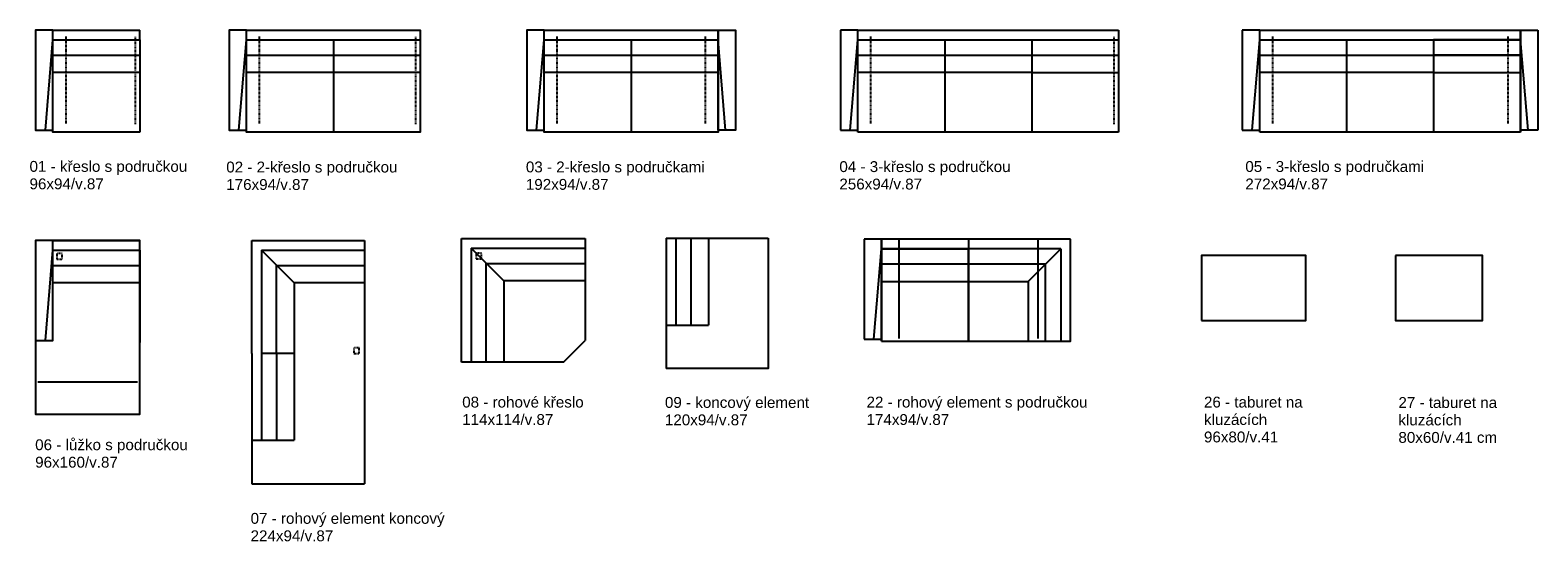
# Model space of a CAD drawing. Header units: millimetres. Extents: x 7729 to 21607, y -6372 to -1640.
import ezdxf

# ---------------------------------------------------------------- set-up
doc = ezdxf.new("R2010")
doc.units = ezdxf.units.MM
doc.header["$MEASUREMENT"] = 0
doc.linetypes.add('Dashed', pattern=[10, 5, -5])
doc.linetypes.add('Čárkovaná', pattern=[10, 5, -5])
for name, color, linetype, true_color in [('Default', 18, 'Continuous', 0x000000), ('Layer 03', 5, 'Continuous', 0x0000ff), ('nohy', 251, 'Continuous', 0x696969), ('Vrstva 02', 18, 'Dashed', 0x000000)]:
    doc.layers.add(name, color=color, linetype=linetype, true_color=true_color)

msp = doc.modelspace()

# ---------------------------------------------------------------- linework, layer by layer
at = {"layer": 'Default', "color": 18, "linetype": 'Continuous', "true_color": 0x000000}
for p, q in [((15188, -1640), (15188, -2560)), ((15348, -1640), (15188, -1640)), ((15348, -1640), (17748, -1640)), ((15348, -2560), (15348, -1640)), ((15348, -1730), (15348, -1640)), ((17748, -1640), (17748, -2580)), ((19047, -1640), (18887, -1640)), ((18887, -1640), (18887, -2560)), ((19047, -1730), (19047, -1640)), ((19047, -2560), (19047, -1640)), ((19047, -1640), (21447, -1640)), ((21447, -2560), (21447, -1640)), ((21447, -1640), (21607, -1640)), ((21447, -1730), (21447, -1640)), ((21447, -1640), (21447, -2580)), ((21607, -1640), (21607, -2560)), ((15348, -2580), (15348, -1730)), ((16948, -1730), (16948, -2580)), ((19047, -2580), (19047, -1730)), ((20647, -1730), (20647, -2580)), ((21447, -2580), (21447, -1730)), ((15188, -2560), (15348, -2560)), ((17748, -2580), (15348, -2580)), ((18887, -2560), (19047, -2560)), ((21447, -2580), (19047, -2580)), ((21607, -2560), (21447, -2560)), ((9768, -3578), (10808, -3578)), ((9768, -4618), (9768, -3578)), ((10808, -3578), (10808, -5818)), ((11698, -3558), (12838, -3558)), ((11698, -4698), (11698, -3558)), ((12838, -3558), (12838, -4498)), ((15565, -3565), (15405, -3565)), ((15405, -3565), (15405, -4485)), ((15565, -3655), (15565, -3565)), ((15565, -4485), (15565, -3565)), ((11788, -3648), (11788, -4698)), ((11788, -3648), (12838, -3648)), ((15565, -4505), (15565, -3655)), ((11928, -3788), (12838, -3788)), ((11928, -4698), (11928, -3788)), ((12088, -3948), (12088, -4698)), ((12838, -3948), (12088, -3948)), ((15405, -4485), (15565, -4485)), ((12638, -4698), (11698, -4698))]:
    msp.add_line(p, q, dxfattribs=at)
at = {"layer": 'Default', "linetype": 'Continuous'}
for p, q in [((15348, -1730), (16948, -1730)), ((16365, -3565), (15565, -3565)), ((15565, -3565), (15565, -3655)), ((15565, -3655), (15565, -4505)), ((15565, -3655), (16365, -3655)), ((16365, -3655), (15565, -3655)), ((16365, -4505), (16365, -3655)), ((15565, -4505), (16365, -4505))]:
    msp.add_line(p, q, dxfattribs=at)
for points in [[(7939, -1640), (7779, -1640), (7779, -2560), (7939, -2560)], [(9720, -1640), (9560, -1640), (9560, -2560), (9720, -2560)], [(12461, -1640), (12301, -1640), (12301, -2560), (12461, -2560)], [(14061, -1640), (14221, -1640), (14221, -2560), (14061, -2560)], [(9720, -1730), (11320, -1730), (11320, -2580), (9720, -2580)], [(12461, -1730), (14061, -1730), (14061, -2580), (12461, -2580)], [(7779, -3578), (7779, -5178), (8739, -5178), (8739, -3578)], [(7939, -3578), (7779, -3578), (7779, -4498), (7939, -4498)], [(17305, -3565), (16365, -3565), (16365, -4505), (17305, -4505)], [(18512, -4315), (19472, -4315), (19472, -3715), (18512, -3715)], [(20297, -3715), (20297, -4315), (21097, -4315), (21097, -3715)]]:
    msp.add_lwpolyline(points, close=True, dxfattribs=at)
for points in [[(7939, -1730), (7939, -1640), (8739, -1640)], [(8739, -1730), (8739, -1640)], [(9720, -1730), (9720, -1640), (11320, -1640), (11320, -1730)], [(12461, -1730), (12461, -1640), (14061, -1640), (14061, -1730)], [(7869, -2560), (7939, -1730)], [(8739, -2580), (7939, -2580), (7939, -1730), (8739, -1730)], [(7939, -1730), (8739, -1730)], [(8739, -1730), (8739, -2580)], [(9650, -2560), (9720, -1730)], [(9720, -1730), (11320, -1730)], [(10520, -1730), (10520, -2580)], [(11320, -1730), (11320, -1840)], [(12391, -2560), (12461, -1730)], [(12461, -1730), (14061, -1730)], [(13261, -1730), (13261, -2580)], [(14061, -1730), (14061, -1840)], [(14131, -2560), (14061, -1730)], [(8739, -2030), (7939, -2030)], [(11320, -2030), (9720, -2030)], [(14061, -2030), (12461, -2030)], [(16948, -2030), (15348, -2030)], [(7939, -3668), (7939, -3578), (8739, -3578)], [(7869, -4498), (7939, -3668)], [(7939, -3668), (8739, -3668)], [(8739, -3668), (8739, -4518)], [(15565, -3655), (15565, -3765)], [(17215, -3655), (16275, -3655)], [(17215, -3655), (16915, -3955)], [(17215, -3655), (17215, -4505)], [(8739, -3968), (7939, -3968)], [(15565, -3955), (16365, -3955)], [(16275, -3955), (16915, -3955), (16915, -4505)]]:
    msp.add_lwpolyline(points, dxfattribs=at)
at = {"layer": 'Default', "color": 18, "linetype": 'Continuous', "true_color": 0x000000}
for points in [[(15278, -2560), (15348, -1730)], [(16148, -1730), (16148, -2580)], [(16948, -1730), (16948, -2580)], [(16948, -1730), (16948, -1840)], [(18977, -2560), (19047, -1730)], [(19847, -1730), (19847, -2580)], [(20647, -1730), (20647, -1840)], [(20647, -1730), (20647, -2580)], [(21517, -2560), (21447, -1730)], [(9858, -3668), (10158, -3968)], [(11788, -3648), (12088, -3948)], [(15495, -4485), (15565, -3655)]]:
    msp.add_lwpolyline(points, dxfattribs=at)
at = {"layer": 'Default'}
msp.add_lwpolyline([(12638, -4698), (12838, -4498)], dxfattribs=at)
at = {"layer": 'Default', "linetype": 'Continuous'}
for points in [[(15348, -1730), (16548, -1730), (17748, -1730)], [(19047, -1730), (19847, -1730), (20647, -1730)], [(19047, -1730), (20247, -1730), (21447, -1730)], [(21447, -1730), (21047, -1730), (20647, -1730)], [(20647, -2030), (19847, -2030), (19047, -2030)], [(20647, -2030), (21047, -2030), (21447, -2030)]]:
    msp.add_open_spline(points, degree=2, dxfattribs=at)
at = {"layer": 'Default', "color": 18, "linetype": 'Continuous', "true_color": 0x000000}
for points in [[(9858, -3668), (10333, -3668), (10808, -3668)], [(9858, -3668), (9858, -4143), (9858, -4618)], [(10808, -3968), (10483, -3968), (10158, -3968)], [(10158, -3968), (10158, -4293), (10158, -4618)], [(10158, -4618), (10008, -4618), (9858, -4618)]]:
    msp.add_open_spline(points, degree=2, dxfattribs=at)
at = {"layer": 'Layer 03', "color": 18, "linetype": 'Continuous', "true_color": 0x000000}
msp.add_line((9768, -5818), (10808, -5818), dxfattribs=at)
for points in [[(16948, -1870), (17748, -1870)], [(20647, -1870), (21447, -1870)], [(16948, -2030), (17748, -2030)], [(20647, -2030), (21447, -2030)]]:
    msp.add_lwpolyline(points, dxfattribs=at)
at = {"layer": 'nohy', "linetype": 'Čárkovaná'}
for points in [[(8056, -1695), (8056, -2504)], [(8694, -1701), (8694, -2510)], [(9837, -1695), (9837, -2504)], [(11276, -1701), (11276, -2510)], [(12578, -1695), (12578, -2504)], [(13944, -1695), (13944, -2504)], [(15465, -1695), (15465, -2504)], [(17704, -1701), (17704, -2510)], [(19165, -1695), (19165, -2504)], [(21330, -1695), (21330, -2504)]]:
    msp.add_lwpolyline(points, dxfattribs=at)
at = {"layer": 'nohy', "linetype": 'Continuous'}
for points in [[(15725, -3565), (15725, -4480)], [(17005, -3565), (17005, -4480)], [(7801, -4878), (8716, -4878)]]:
    msp.add_lwpolyline(points, dxfattribs=at)
at = {"layer": 'nohy', "linetype": 'Čárkovaná'}
for points in [[(7975, -3748), (8025, -3748), (8025, -3697), (7975, -3697)], [(11835, -3745), (11885, -3745), (11885, -3694), (11835, -3694)], [(10708, -4618), (10758, -4618), (10758, -4567), (10708, -4567)]]:
    msp.add_lwpolyline(points, close=True, dxfattribs=at)
at = {"layer": 'Vrstva 02', "color": 18, "linetype": 'Continuous', "true_color": 0x000000}
msp.add_line((9768, -4618), (9768, -5818), dxfattribs=at)
at = {"layer": 'Vrstva 02', "linetype": 'Continuous'}
for points in [[(7939, -1870), (8739, -1870)], [(9720, -1870), (11320, -1870)], [(12461, -1870), (14061, -1870)], [(15348, -1870), (16948, -1870)], [(14522, -3557), (14522, -4757), (13582, -4757)], [(13582, -3557), (13582, -4357)], [(13582, -3557), (14522, -3557)], [(13672, -3557), (13672, -4357)], [(13812, -3557), (13812, -4357)], [(13972, -3557), (13972, -4357)], [(7939, -3808), (8739, -3808)], [(16365, -3795), (15565, -3795)], [(13582, -4357), (13582, -4757)], [(13582, -4357), (13972, -4357)]]:
    msp.add_lwpolyline(points, dxfattribs=at)
at = {"layer": 'Vrstva 02', "color": 18, "linetype": 'Continuous', "true_color": 0x000000}
for points in [[(9858, -4618), (9858, -5418)], [(9998, -4618), (9998, -5418)], [(10158, -4618), (10158, -5418)], [(9768, -5418), (10158, -5418)]]:
    msp.add_lwpolyline(points, dxfattribs=at)
at = {"layer": 'Vrstva 02', "linetype": 'Continuous'}
for points in [[(19047, -1870), (19847, -1870), (20647, -1870)], [(21447, -1870), (21047, -1870), (20647, -1870)], [(17075, -3795), (16675, -3795), (16275, -3795)], [(17075, -4505), (17075, -4150), (17075, -3795)]]:
    msp.add_open_spline(points, degree=2, dxfattribs=at)
at = {"layer": 'Vrstva 02', "color": 18, "linetype": 'Continuous', "true_color": 0x000000}
for points in [[(9998, -3808), (10403, -3808), (10808, -3808)], [(9998, -4618), (9998, -4213), (9998, -3808)]]:
    msp.add_open_spline(points, degree=2, dxfattribs=at)

# ---------------------------------------------------------------- texts
at = {"layer": 'Default', "linetype": 'Continuous', "char_height": 100, "attachment_point": 1, "line_spacing_factor": 0.963855}
for s, insert, width in [('\\fArial;01 - křeslo s područkou\\P96x94/v.87', (7723, -2845), 1526.51), ('\\fArial;02 - 2-křeslo s područkou\\P176x94/v.87', (9534, -2851), 1650), ('\\fArial;03 - 2-křeslo s područkami\\P192x94/v.87', (12292, -2850), 1719.88), ('\\fArial;04 - 3-křeslo s područkou\\P256x94/v.87', (15178, -2847), 1651.81), ('\\fArial;05 - 3-křeslo s područkami\\P272x94/v.87', (18915, -2846), 1721.69), ('\\fArial;08 - rohové křeslo\\P114x114/v.87', (11706, -5016), 1199.4), ('\\fArial;09 - koncový element\\P120x94/v.87', (13572, -5019), 1411.45), ('\\fArial;22 - rohový element s područkou\\P174x94/v.87', (15428, -5016), 2106.63), ('\\fArial;26 - taburet na \\Pkluzácích\\P96x80/v.41', (18534, -5016), 993.37), ('\\fArial;27 - taburet na \\Pkluzácích\\P80x60/v.41 cm', (20324, -5020), 993.37), ('\\fArial;06 - lůžko s područkou\\P96x160/v.87', (7775, -5409), 1480.12), ('\\fArial;07 - rohový element koncový\\P224x94/v.87', (9758, -6087), 1868.07)]:
    msp.add_mtext(s, dxfattribs=dict(at, insert=insert, width=width))

doc.saveas('drawing.dxf')
